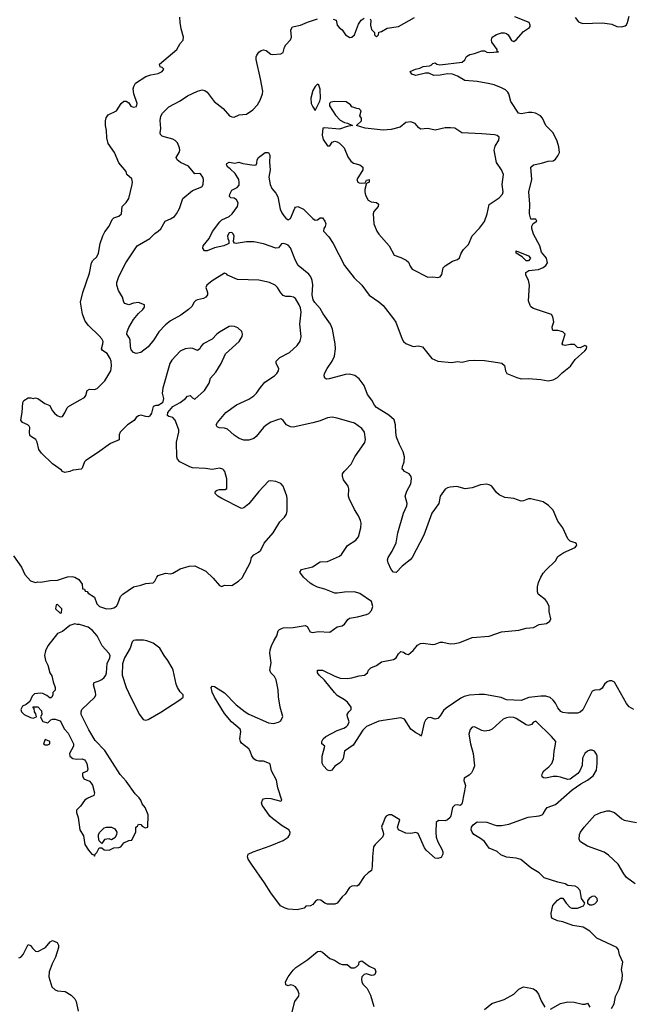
# Model space of a CAD drawing. Header units: inches. Extents: x 1384664 to 1536621, y 460766 to 646467.
# Tile 255 of 256: x 1473701 to 1478688, y 525647 to 533673. Entities that reach past the tile are written whole.
import ezdxf

# ---------------------------------------------------------------- set-up
doc = ezdxf.new("R2010")
doc.units = ezdxf.units.IN
doc.header["$MEASUREMENT"] = 0
doc.layers.add('B4572', color=7, linetype='Continuous')
doc.layers.add('B4573', color=7, linetype='Continuous')

msp = doc.modelspace()

# ---------------------------------------------------------------- linework, layer by layer
at = {"layer": 'B4572', "color": 5}
for points, elevation in [([(1473650, 529302.8), (1473717.1, 529210), (1473742, 529150), (1473790, 529098.8), (1473830, 529086), (1473850, 529090.7), (1473870, 529086.8), (1473950, 529102.8), (1474010, 529104), (1474090, 529130.6), (1474130, 529134), (1474152, 529130), (1474184.7, 529110), (1474210, 529072), (1474214, 529034), (1474230, 529032), (1474234, 529014), (1474250, 529012), (1474259.6, 528999.6), (1474310, 528964.7), (1474330.9, 528910.9), (1474339.8, 528899.8), (1474350.9, 528890.9), (1474410, 528871), (1474450, 528874), (1474470, 528878.8), (1474490, 528891), (1474502.7, 528910), (1474524, 528970), (1474542, 528990), (1474629.6, 529050.4), (1474690, 529063.8), (1474730, 529078.4), (1474790, 529083.8), (1474803.9, 529096.1), (1474819.3, 529130), (1474830, 529142.8), (1474890, 529160.7), (1474930, 529156), (1474950, 529161), (1475010, 529195.5), (1475082.8, 529217.2), (1475130, 529221.7), (1475217.6, 529177.6), (1475279.5, 529119.5), (1475330, 529062), (1475350, 529052), (1475370, 529064.7), (1475430, 529062), (1475484.8, 529095.2), (1475516.2, 529123.8), (1475582.9, 529250), (1475592, 529290), (1475609.3, 529310), (1475648.6, 529331.4), (1475667.6, 529350), (1475694, 529406), (1475768, 529490), (1475821.3, 529578.7), (1475861.5, 529618.5), (1475877, 529643), (1475882.7, 529670), (1475882, 529770), (1475879.5, 529790), (1475858.4, 529850), (1475849.6, 529869.6), (1475830, 529892.3), (1475789.5, 529909.5), (1475750, 529915.1), (1475730, 529912.3), (1475650, 529827), (1475570, 529726.6), (1475530, 529692.7), (1475510, 529689.2), (1475349.3, 529770), (1475317.2, 529790), (1475296, 529810), (1475299, 529830), (1475310, 529838.8), (1475330, 529844), (1475376.5, 529843.5), (1475388.9, 529851.1), (1475389.6, 529930), (1475374.7, 529990), (1475366.3, 530000)], 760), ([(1474135, 530000), (1474109.5, 529989.5), (1474070, 529981.2), (1474050, 529989), (1474043.2, 530000)], 760), ([(1478526.5, 525613.5), (1478548.2, 525650), (1478559.1, 525710), (1478589.2, 525770.8), (1478612.9, 525850), (1478615.3, 525890), (1478607.4, 525930), (1478618.3, 525990), (1478593, 526050), (1478584.2, 526090), (1478569.6, 526110), (1478407.1, 526187.1), (1478350, 526242.1), (1478294.2, 526274.2), (1478209.9, 526289.9), (1478130, 526319.2), (1478086.9, 526326.9), (1478045.8, 526345.8), (1478037, 526357), (1478033.3, 526390), (1478047.8, 526452.2), (1478085.4, 526494.6), (1478110, 526511.3), (1478130, 526512), (1478158, 526470), (1478190, 526436), (1478202, 526430), (1478250, 526430.7), (1478298, 526450), (1478308, 526470), (1478282, 526510), (1478270, 526574), (1478250, 526599), (1478230, 526609), (1478170, 526615.3), (1478149.1, 526629.1), (1478090, 526642), (1477977.2, 526677.2), (1477937.4, 526717.4), (1477870, 526759.6), (1477787, 526827), (1477750, 526837.6), (1477670, 526847), (1477623.9, 526863.9), (1477593.3, 526893.3), (1477530, 526919.3), (1477490, 526973.2), (1477458, 526998), (1477404, 527030), (1477389.5, 527049.5), (1477382.7, 527070), (1477385.2, 527090), (1477399, 527110), (1477430, 527133), (1477509.6, 527130.4), (1477568.7, 527108.7), (1477590, 527104.4), (1477630, 527105.3), (1477690, 527116.4), (1477847.5, 527172.5), (1477938, 527182), (1477960.9, 527190), (1477970, 527198), (1477987, 527233), (1478000.7, 527250), (1478070, 527275.5), (1478205.4, 527394.6), (1478276.3, 527443.7), (1478330, 527474), (1478377.2, 527510), (1478404.8, 527555.2), (1478409.5, 527610), (1478409.2, 527669.2), (1478404.7, 527684.7), (1478389.1, 527709.1), (1478370, 527719), (1478350, 527719.3), (1478330, 527709.5), (1478310, 527691.6), (1478290, 527653.2), (1478286.1, 527593.9), (1478269, 527551), (1478252.3, 527527.7), (1478190, 527481.2), (1478170, 527478), (1478110, 527499.5), (1478084.2, 527504.2), (1478050, 527503), (1477990, 527489.5), (1477972.3, 527492.3), (1477961.2, 527501.2), (1477958, 527510), (1477962.9, 527530), (1477975.6, 527550), (1478016.5, 527583.5), (1478039.7, 527610), (1478053.9, 527646.1), (1478058.5, 527710), (1478068.2, 527750), (1478071.3, 527790), (1478038.4, 527830), (1477910, 527955.1), (1477890, 527946), (1477873.6, 527926.4), (1477850, 527919.1), (1477830, 527923.9), (1477750, 527975.8), (1477730, 527983.9), (1477693.9, 527986.1), (1477670, 527981.7), (1477643, 527970), (1477554, 527890), (1477530, 527879.5), (1477490, 527874.5), (1477470, 527879.5), (1477410, 527909.3), (1477390, 527905.2), (1477373, 527887), (1477364.4, 527850), (1477377, 527770), (1477398.4, 527690), (1477408.2, 527590), (1477399.9, 527560.1), (1477385.1, 527534.9), (1477366, 527514), (1477326, 527490), (1477322.8, 527470), (1477336.3, 527430), (1477310, 527288.7), (1477304.1, 527275.9), (1477292.4, 527267.6), (1477272.5, 527272.5), (1477250, 527269.7), (1477230.3, 527250), (1477216.8, 527183.2), (1477210.1, 527169.9), (1477190.1, 527149.9), (1477170, 527142.6), (1477115.4, 527144.6), (1477098, 527130), (1477093.7, 527050), (1477097.6, 527010), (1477110, 526971), (1477144, 526910), (1477150.7, 526890), (1477150.5, 526869.5), (1477136.4, 526843.6), (1477110, 526835.1), (1477090, 526838), (1477019.1, 526899.1), (1477001.7, 526921.7), (1476950, 527038.4), (1476930, 527047.6), (1476890, 527038.4), (1476850, 527040.7), (1476789.6, 527069.6), (1476781.2, 527090), (1476802, 527150), (1476732.4, 527192.4), (1476710, 527191.2), (1476690, 527180.7), (1476681.3, 527170), (1476663, 527117), (1476656, 527110), (1476651.3, 527090), (1476666, 527050), (1476667.3, 527030), (1476659.1, 527010), (1476599.1, 526950), (1476585.5, 526930), (1476577, 526850), (1476576.3, 526770), (1476570, 526738), (1476541.4, 526718.6), (1476510, 526688.7), (1476463.5, 526616.5), (1476450, 526609), (1476432.7, 526612.7), (1476410, 526609.4), (1476390, 526599.3), (1476354.9, 526545.1), (1476330, 526524), (1476290.2, 526469.8), (1476270, 526462.4), (1476210, 526462.9), (1476190, 526471.8), (1476156.4, 526496.4), (1476130, 526498.7), (1476111.9, 526488.1), (1476090, 526459), (1476072, 526450), (1476034.4, 526445.6), (1476021, 526430), (1475962.3, 526417.7), (1475890, 526423.1), (1475864.5, 526430), (1475828.7, 526450), (1475750, 526554), (1475697.8, 526637.8), (1475590, 526789.8), (1475564.9, 526830), (1475558, 526850), (1475564.1, 526870), (1475603.5, 526890), (1475742.3, 526937.7), (1475850, 526981.4), (1475888.9, 527010), (1475903.4, 527030), (1475905.8, 527050), (1475895.7, 527070), (1475842.3, 527102.3), (1475761.8, 527161.8), (1475741.4, 527181.4), (1475677.3, 527270), (1475673.4, 527290), (1475679.6, 527310), (1475690, 527320.4), (1475710, 527328.2), (1475750, 527325.2), (1475830, 527301.8), (1475838.2, 527310), (1475806, 527410), (1475794.3, 527474.3), (1475754.5, 527550), (1475743.1, 527603.1), (1475738, 527610), (1475690, 527629.3), (1475650, 527629.5), (1475630, 527634.5), (1475610, 527646.6), (1475593.4, 527673.4), (1475581.6, 527710), (1475569.6, 527730), (1475510, 527775.1), (1475500.4, 527790), (1475496.1, 527810), (1475504.5, 527870), (1475497.6, 527890), (1475428.1, 527950), (1475370, 528017.7), (1475290, 528149.6), (1475271.8, 528190), (1475261.2, 528230), (1475270, 528241), (1475290, 528236.3), (1475370, 528184.4), (1475467.3, 528087.3), (1475538.7, 528030), (1475570, 528011.4), (1475730, 527940.8), (1475770, 527936.5), (1475810, 527945.3), (1475830, 527958.4), (1475847.9, 527992.1), (1475825.4, 528070), (1475812.7, 528152.7), (1475809.8, 528210), (1475791.4, 528291.4), (1475779.3, 528319.3), (1475749.6, 528350), (1475742, 528370), (1475750.8, 528429.2), (1475741.1, 528510), (1475743.6, 528536.4), (1475754, 528570), (1475772.1, 528610), (1475797.6, 528650), (1475809.8, 528690.2), (1475818.6, 528701.4), (1475850, 528714.6), (1475930, 528719.6), (1476030, 528735.5), (1476046.4, 528726.4), (1476070, 528684), (1476090, 528678.8), (1476133.8, 528686.2), (1476230, 528680.7), (1476290, 528723), (1476330, 528730.7), (1476350, 528746.8), (1476376.4, 528783.6), (1476390, 528795.3), (1476455.3, 528804.7), (1476530, 528824), (1476546.8, 528833.2), (1476570, 528858), (1476580.9, 528890), (1476569.3, 528930), (1476474.6, 528994.6), (1476430, 529009.7), (1476350, 529007.6), (1476290, 528998.4), (1476270, 528999.5), (1476190, 529031.5), (1476130, 529047.6), (1476090, 529065.1), (1476070, 529080.7), (1476014, 529130), (1475984.5, 529170), (1475999, 529190), (1476087.5, 529212.5), (1476150, 529253.7), (1476210, 529257), (1476310, 529300.3), (1476325.7, 529314.3), (1476372.7, 529387.3), (1476440.9, 529430), (1476463.8, 529456.2), (1476482.9, 529530), (1476485.1, 529570), (1476480.7, 529590), (1476463.6, 529630), (1476430, 529679.3), (1476388.5, 529770), (1476382.6, 529790), (1476385.1, 529850), (1476379.5, 529870), (1476342, 529922), (1476332, 529950), (1476334.5, 529970), (1476346.6, 529990), (1476356.3, 530000)], 740), ([(1478709.3, 528049.3), (1478670, 528072.8), (1478650, 528097.6), (1478552.2, 528272.2), (1478530, 528284), (1478510, 528283.5), (1478490, 528275.8), (1478470, 528255.6), (1478450, 528224.7), (1478430, 528209.7), (1478390, 528208.2), (1478370, 528198), (1478292.8, 528047.2), (1478270, 528026.9), (1478250, 528021), (1478170, 528019.7), (1478130, 528025.7), (1478113.1, 528033.1), (1478090, 528063.6), (1478070, 528102.6), (1478050, 528126.2), (1478027.1, 528147.1), (1477990, 528159.1), (1477950, 528159.5), (1477852.7, 528147.3), (1477790, 528123.1), (1477670, 528129.8), (1477627.1, 528147.1), (1477491.2, 528171.2), (1477447.5, 528172.5), (1477370, 528166), (1477324.7, 528155.3), (1477297, 528143), (1477178.4, 528061.6), (1477157.7, 528042.3), (1477130, 527998.3), (1477110, 527975.8), (1477090, 527971.1), (1477050, 527985.4), (1477030, 527982), (1477010, 527962.9), (1476999.1, 527940.9), (1476976.5, 527843.5), (1476970, 527833.2), (1476963, 527843), (1476930, 527860.3), (1476890.9, 527890), (1476837.4, 527970), (1476810, 527983.1), (1476630, 527954.6), (1476529.3, 527910.7), (1476498.3, 527881.7), (1476420.3, 527759.7), (1476350.5, 527710), (1476338, 527650), (1476328.3, 527631.7), (1476310, 527613.2), (1476270, 527589), (1476245.4, 527554.6), (1476230, 527548.7), (1476210, 527555.3), (1476179, 527590), (1476167.3, 527612.7), (1476168.4, 527668.4), (1476188.7, 527750), (1476164, 527770), (1476166, 527790), (1476176.4, 527810), (1476197.7, 527830), (1476290, 527878.2), (1476342.9, 527897.1), (1476366, 527910), (1476377.6, 527922.4), (1476386.6, 527950), (1476373.6, 527990), (1476372, 528010), (1476383.7, 528030), (1476403.7, 528050), (1476403.7, 528070), (1476374.5, 528110), (1476349.4, 528130), (1476290, 528165.1), (1476267.2, 528187.2), (1476185.7, 528290), (1476142.7, 528330), (1476128.3, 528350), (1476129.4, 528370), (1476170.8, 528370.8), (1476270, 528322), (1476314.1, 528305.9), (1476370, 528302.4), (1476410, 528306.7), (1476470, 528325.2), (1476512.3, 528330), (1476536.9, 528350), (1476545.6, 528370), (1476562.9, 528390), (1476610, 528409.1), (1476650, 528437.3), (1476750, 528456.2), (1476771.9, 528470), (1476790, 528504.4), (1476810, 528523.1), (1476830, 528518.4), (1476850, 528503.1), (1476870, 528497.6), (1476909.6, 528530), (1476944.8, 528575.2), (1476970, 528588.7), (1476990, 528590.3), (1477070, 528579.6), (1477090, 528582), (1477130, 528597.8), (1477150, 528599.1), (1477210, 528585), (1477250, 528586.7), (1477290, 528596), (1477390, 528636.6), (1477530, 528648.7), (1477630, 528682.2), (1477770, 528696.2), (1477830, 528711.8), (1477890, 528719.5), (1477936.1, 528743.9), (1477997.2, 528750), (1478022.7, 528770), (1478032.3, 528790), (1478019.3, 528850), (1478018, 528890), (1477999.5, 528930), (1477986.7, 528946.7), (1477929.4, 528990), (1477923.6, 529010), (1477922, 529050), (1477930, 529086), (1477949.6, 529130), (1477970, 529160.7), (1477990, 529186), (1478070, 529261), (1478090, 529296), (1478139, 529330), (1478229, 529370), (1478244, 529390), (1478240.4, 529400.4), (1478229.3, 529409.3), (1478190, 529422.7), (1478170, 529441.2), (1478129.7, 529529.7), (1478090, 529585.2), (1478050, 529675.1), (1478013.2, 529713.2), (1477970, 529742.9), (1477870, 529768.5), (1477850, 529766.8), (1477810, 529750.9), (1477790, 529748.5), (1477730.4, 529769.6), (1477658, 529778), (1477610, 529799.5), (1477590, 529818), (1477550, 529869.5), (1477530, 529882), (1477510, 529887.3), (1477458.3, 529881.7), (1477390, 529855.6), (1477332.3, 529847.7), (1477266.7, 529866.7), (1477210, 529861.6), (1477190, 529856.8), (1477170, 529845.1), (1477130.3, 529790), (1477119.5, 529730), (1477062.2, 529650), (1476997.2, 529470), (1476901.3, 529290), (1476884.6, 529270), (1476820.9, 529219.1), (1476770, 529167.6), (1476749.4, 529170), (1476729.6, 529190), (1476705.4, 529245.4), (1476700.7, 529270), (1476706.3, 529290), (1476738.3, 529341.7), (1476770.5, 529409.5), (1476785.7, 529490), (1476829.9, 529650.1), (1476858.3, 529710), (1476859.8, 529730), (1476845.1, 529790), (1476858.5, 529830), (1476889.8, 529890), (1476896, 529930), (1476892.8, 529950), (1476877, 529970), (1476838, 529990), (1476829.3, 530000)], 720), ([(1478719.7, 526630), (1478650, 526680.4), (1478625.7, 526710), (1478579.6, 526790), (1478501.2, 526861.2), (1478466.2, 526886.2), (1478330, 526935.6), (1478272.7, 526970), (1478262, 526990), (1478266, 527030), (1478274.7, 527050), (1478303.1, 527090), (1478390, 527188.2), (1478439, 527210), (1478490, 527223.1), (1478510, 527223.7), (1478550.3, 527210.3), (1478610, 527158.4), (1478630, 527147), (1478730, 527128.2)], 720), ([(1473694, 526026), (1473710, 526030.6), (1473730, 526053), (1473770, 526134), (1473790, 526127.3), (1473804.4, 526104.4), (1473830, 526080.4), (1473850, 526078.4), (1473911, 526109), (1473950, 526154.8), (1473970, 526167.3), (1474006, 526150), (1474017.3, 526130), (1474016.3, 526110), (1473994.4, 526030), (1473964.6, 525975.4), (1473941.1, 525910), (1473938.4, 525870), (1473964.4, 525790), (1473990, 525764.4), (1474010, 525757), (1474072.2, 525752.2), (1474122, 525722), (1474150.4, 525690.4), (1474161.6, 525670), (1474177.1, 525590)], 740), ([(1475909, 525531), (1475945.2, 525670), (1475974, 525710), (1475979.3, 525730), (1475970, 525762), (1475950, 525789.2), (1475930, 525801.2), (1475910, 525804), (1475890, 525798), (1475870, 525806), (1475869, 525830), (1475889.2, 525870), (1475930, 525926), (1475952.1, 525947.9), (1476050, 526010.7), (1476130, 526076), (1476150, 526081), (1476170, 526070.8), (1476230, 526020.7), (1476267.5, 526007.5), (1476310, 525978), (1476330, 525972), (1476370, 525971.3), (1476404, 525944), (1476430, 525944.9), (1476450, 525954.8), (1476465.2, 525970), (1476470, 525994), (1476490, 526001), (1476550, 525958.8), (1476596.3, 525936.3), (1476606, 525910), (1476598, 525890), (1476590, 525884), (1476570, 525881.2), (1476530, 525895.1), (1476510, 525889.3), (1476490.7, 525870), (1476487.3, 525850), (1476490.8, 525830), (1476498.8, 525810), (1476534.9, 525774.9), (1476560.7, 525720.7), (1476588.7, 525630)], 740), ([(1477490, 525604.9), (1477550, 525653.4), (1477650, 525684.9), (1477729.4, 525730), (1477770, 525770.4), (1477810, 525788.4), (1477870, 525779.3), (1477890, 525772.7), (1477910, 525758), (1477930.4, 525730), (1477953.9, 525673.9), (1477982.8, 525622.8)], 740), ([(1478030, 525608.2), (1478110, 525652), (1478170, 525666.7), (1478223.4, 525663.4), (1478290, 525647.3), (1478312.1, 525647.9), (1478330, 525656), (1478350, 525622)], 740)]:
    msp.add_lwpolyline(points, dxfattribs=dict(at, elevation=elevation))
for points, elevation in [([(1474010, 528906), (1473998, 528902), (1473994, 528870), (1474030, 528834), (1474042, 528838), (1474046, 528870)], 760), ([(1474150, 528748.7), (1474110, 528735.3), (1474050, 528685.2), (1474010, 528668.7), (1473931, 528570), (1473910.7, 528529.3), (1473902.8, 528490), (1473911, 528450), (1473930.6, 528410.6), (1473946.8, 528350), (1473963.5, 528323.5), (1473974.4, 528274.4), (1473991, 528230), (1473991.3, 528208.7), (1473972.7, 528187.3), (1473971.6, 528168.4), (1473962, 528150), (1473950, 528142), (1473923.2, 528163.2), (1473890, 528179.3), (1473870, 528182.7), (1473822.8, 528177.2), (1473802, 528158), (1473783.6, 528116.4), (1473754, 528090), (1473723.5, 528076.5), (1473711.3, 528050), (1473716, 528030), (1473738, 528010), (1473790, 527984), (1473810, 527978.8), (1473838, 527990), (1473834, 528014), (1473822, 528030), (1473818, 528058), (1473808, 528072), (1473850, 528072), (1473879.6, 528039.6), (1473882, 528010), (1473872, 527990), (1473878, 527970), (1473891.1, 527951.1), (1473930, 527942), (1473954.6, 527965.4), (1473970, 527971.3), (1473990.9, 527970.9), (1474030, 527958), (1474066.8, 527890), (1474095.8, 527855.8), (1474141, 527770), (1474141, 527750), (1474106.8, 527690), (1474111.3, 527670), (1474134, 527650), (1474164, 527644), (1474210, 527647.3), (1474230, 527638.8), (1474238.8, 527630), (1474247.3, 527610), (1474256.9, 527563.1), (1474250, 527546), (1474214, 527530), (1474214, 527510), (1474224.7, 527484.7), (1474270, 527464.7), (1474284.7, 527450), (1474293.7, 527433.7), (1474310.6, 527369.4), (1474304.7, 527350), (1474250, 527324), (1474230, 527308.7), (1474197.1, 527262.9), (1474164, 527230), (1474164, 527210), (1474179.1, 527170), (1474191, 527070), (1474220.7, 527020.7), (1474232.4, 526950), (1474261.8, 526901.8), (1474290, 526870.7), (1474306, 526866), (1474310, 526854), (1474315.3, 526870), (1474330, 526884.7), (1474350, 526922), (1474370, 526922), (1474390, 526906), (1474430, 526902.8), (1474470, 526922), (1474510, 526924.7), (1474526, 526930), (1474550, 526962), (1474590, 526982), (1474614.6, 526985.4), (1474647.3, 527052.7), (1474648, 527090), (1474662, 527098), (1474670, 527114), (1474690, 527112), (1474699.6, 527099.6), (1474725.4, 527085.4), (1474746, 527090), (1474748, 527190), (1474724, 527250), (1474700.2, 527280.2), (1474689.2, 527310), (1474675.1, 527330), (1474642.2, 527362.2), (1474570, 527466), (1474519.1, 527519.1), (1474396.2, 527716.2), (1474317.2, 527797.2), (1474264.4, 527884.4), (1474201.2, 528010), (1474201.2, 528030), (1474209, 528050), (1474313.6, 528150), (1474321.6, 528170), (1474320.5, 528190), (1474303.7, 528250), (1474309.2, 528270), (1474350, 528283.8), (1474370, 528295.5), (1474390, 528310.7), (1474402.9, 528330), (1474409.6, 528350), (1474414.5, 528425.5), (1474437.2, 528470), (1474439.3, 528490), (1474429.2, 528510), (1474372.7, 528570), (1474334, 528650), (1474294.8, 528694.8), (1474260.2, 528720.2), (1474190, 528742), (1474170, 528742)], 760), ([(1474710, 528615.6), (1474644.4, 528615.6), (1474628, 528612), (1474618.8, 528601.2), (1474602.8, 528550), (1474556, 528470), (1474538.8, 528421.2), (1474536.3, 528330), (1474570.4, 528230), (1474607, 528147), (1474677.3, 528010), (1474707.1, 527967.1), (1474730, 527963.7), (1474750, 527969), (1474852.9, 528027.1), (1475006.3, 528130), (1475032.7, 528150), (1475034, 528170), (1475010, 528193.2), (1474987.6, 528230), (1474977.4, 528257.4), (1474952.4, 528370), (1474943.5, 528390), (1474910, 528449.4), (1474879.6, 528490), (1474843.7, 528550), (1474789.2, 528590), (1474739, 528610)], 760), ([(1473910, 527806), (1473894, 527770), (1473910, 527762), (1473930, 527762), (1473946, 527770), (1473946, 527790)], 760), ([(1474450, 526988), (1474430, 526995.3), (1474394, 526990), (1474370, 526958), (1474350, 526978), (1474342.7, 527010), (1474344, 527030), (1474355.3, 527050), (1474390, 527084.7), (1474410, 527091.3), (1474450, 527092), (1474476.9, 527076.9), (1474492, 527050), (1474491.6, 527028.4), (1474476.9, 527003.1)], 760), ([(1478390, 526529), (1478370, 526525.2), (1478344.7, 526510), (1478331.3, 526490), (1478332, 526470), (1478350, 526458), (1478370, 526458.8), (1478390, 526466.8), (1478413.2, 526490), (1478409, 526510)], 740)]:
    msp.add_lwpolyline(points, close=True, dxfattribs=dict(at, elevation=elevation))
at = {"layer": 'B4573', "color": 5}
for points, elevation in [([(1476829.3, 530000), (1476820.5, 530010), (1476821.3, 530030), (1476835.8, 530070), (1476839.6, 530110), (1476828, 530150), (1476796.8, 530210), (1476774.2, 530270), (1476766.8, 530310), (1476765.6, 530370), (1476753.8, 530410), (1476712.1, 530450), (1476611.2, 530511.2), (1476593.1, 530530), (1476572.2, 530572.2), (1476537.6, 530617.6), (1476508.9, 530690), (1476470, 530745.3), (1476432.7, 530772.7), (1476390, 530784.1), (1476358, 530782), (1476225.4, 530745.4), (1476203.7, 530743.7), (1476188.7, 530750), (1476182.7, 530770), (1476186, 530790), (1476207.2, 530830), (1476249.8, 530890), (1476267.1, 530930), (1476275.1, 530990), (1476272.6, 531030), (1476250.8, 531149.2), (1476236.3, 531190), (1476175.3, 531275.3), (1476150, 531319.3), (1476106.7, 531366.7), (1476093.7, 531390), (1476085.6, 531430), (1476092.4, 531512.4), (1476086.6, 531546.6), (1476075.8, 531575.8), (1476057.9, 531597.9), (1475972.8, 531670), (1475949.9, 531710), (1475910, 531813.3), (1475890, 531835.1), (1475870, 531844.5), (1475850, 531849.2), (1475835.3, 531844.7), (1475810, 531812.7), (1475790, 531809.6), (1475690, 531845.4), (1475610, 531863.6), (1475550, 531862.4), (1475467.5, 531847.5), (1475452.3, 531852.3), (1475444.7, 531864.7), (1475449.6, 531910), (1475439.5, 531930), (1475430, 531937.6), (1475410, 531935.6), (1475394.4, 531910), (1475397.1, 531890), (1475407.3, 531870), (1475406, 531850), (1475396.4, 531843.6), (1475364.7, 531830), (1475290, 531812.8), (1475229.7, 531789.7), (1475208.2, 531788.2), (1475194.5, 531810), (1475197, 531830), (1475245.4, 531890), (1475272.6, 531947.4), (1475333.3, 532026.7), (1475350, 532040.7), (1475410, 532067.8), (1475434.5, 532090), (1475478, 532150), (1475481.2, 532181.2), (1475470, 532205.2), (1475450, 532218.4), (1475421.6, 532221.6), (1475412.7, 532232.7), (1475414, 532250), (1475430, 532283), (1475474.9, 532305.1), (1475490, 532324.7), (1475492, 532350), (1475487.3, 532370), (1475459.2, 532419.2), (1475418.6, 532458.6), (1475397.2, 532470), (1475387, 532490), (1475390, 532502), (1475410, 532510.6), (1475455.3, 532504.7), (1475487.2, 532512.8), (1475520.8, 532500.8), (1475611.9, 532488.1), (1475628, 532490), (1475635.3, 532504.7), (1475637, 532530), (1475649.4, 532550), (1475704, 532590), (1475730, 532590.3), (1475741.6, 532570), (1475738.4, 532510), (1475743.7, 532450), (1475731.5, 532390), (1475742.2, 532330), (1475757.4, 532297.4), (1475790, 532259.5), (1475805.8, 532230), (1475826, 532130), (1475838.2, 532098.2), (1475853.7, 532073.7), (1475870, 532054), (1475890, 532042), (1475908.3, 532051.7), (1475943.8, 532136.2), (1475950, 532146), (1475970, 532150.3), (1476014.4, 532130), (1476090, 532053.4), (1476110, 532039.5), (1476130, 532040.7), (1476150, 532059.1), (1476170, 532057.1), (1476190, 532030.4), (1476196.5, 532010), (1476192.6, 531987.4), (1476180.4, 531970), (1476178.7, 531950), (1476222, 531902), (1476256.5, 531850), (1476350.2, 531670), (1476429.1, 531569.1), (1476491.1, 531510), (1476550, 531427), (1476630, 531372.2), (1476663.4, 531343.4), (1476750, 531235.8), (1476767.7, 531207.7), (1476818.9, 531070), (1476830.4, 531050), (1476850, 531034.9), (1476910, 531010.4), (1476953.5, 531013.5), (1476985.1, 531005.1), (1477062, 530910), (1477110, 530888.4), (1477222.5, 530877.5), (1477270, 530885.5), (1477310, 530882.4), (1477364.5, 530895.5), (1477410, 530898.9), (1477490, 530894.4), (1477599.3, 530879.3), (1477632.2, 530872.2), (1477654.7, 530854.7), (1477661.6, 530810), (1477674, 530790), (1477755.4, 530755.4), (1477790, 530746.7), (1477850, 530747.2), (1477950, 530739.6), (1478010, 530730.2), (1478050, 530736.3), (1478084.9, 530755.1), (1478125.2, 530794.8), (1478192.1, 530847.9), (1478230, 530903.1), (1478310, 530973.4), (1478322.9, 530990), (1478324, 531010), (1478310, 531018), (1478270, 530999), (1478250, 531002), (1478225.6, 531025.6), (1478190, 531025.6), (1478150, 531018), (1478130, 531024), (1478125.2, 531030), (1478129.2, 531050), (1478149.3, 531110), (1478128.7, 531130), (1478090, 531139.6), (1478050, 531139), (1478044.5, 531144.5), (1478042, 531170), (1478056, 531210), (1478047.3, 531250), (1478037, 531270), (1477890, 531319.7), (1477870, 531333.6), (1477863.6, 531343.6), (1477850, 531382), (1477857.6, 531510), (1477848.8, 531548.8), (1477827.8, 531590), (1477828.2, 531611.8), (1477851.1, 531628.9), (1477930, 531637.1), (1477970, 531653.4), (1477991.5, 531668.5), (1478003.7, 531690), (1477997, 531730), (1477956.9, 531776.9), (1477943, 531830), (1477890, 531926), (1477878, 531970), (1477877.2, 531990), (1477888, 532012), (1477918, 532030), (1477910, 532046), (1477870, 532046), (1477858.4, 532090), (1477859.3, 532170), (1477853.5, 532270), (1477877.4, 532370), (1477867.6, 532470), (1477890, 532491.3), (1477956.9, 532503.1), (1478010, 532518.9), (1478050, 532523), (1478070, 532537.1), (1478090, 532563.8), (1478101.5, 532590), (1478097.8, 532637.8), (1478083.9, 532683.9), (1478049.7, 532749.7), (1477991.6, 532810), (1477963.6, 532870), (1477947.8, 532890), (1477907.3, 532910), (1477877, 532917), (1477850, 532916.9), (1477790, 532904.7), (1477768.3, 532910), (1477705.6, 533005.6), (1477688.7, 533070), (1477681.3, 533081.3), (1477661, 533101), (1477630, 533117.5), (1477570, 533141.6), (1477534, 533150), (1477430, 533169.8), (1477330, 533177.6), (1477270, 533213.1), (1477230, 533227.9), (1477190, 533230.9), (1477130, 533219.7), (1477078, 533218), (1477036.6, 533236.6), (1477010, 533238.4), (1476930, 533218), (1476899, 533230), (1476886, 533250), (1476929, 533270), (1476963, 533277), (1476990, 533291.3), (1477041.6, 533298.4), (1477056.2, 533303.8), (1477070, 533316), (1477090, 533322), (1477102, 533310), (1477126.2, 533306.2), (1477310, 533326), (1477330, 533346.8), (1477345.5, 533374.5), (1477371.8, 533388.2), (1477410, 533396.8), (1477470, 533420.3), (1477490, 533420.5), (1477510, 533408.7), (1477530, 533405.3), (1477606, 533410), (1477595.3, 533415.3), (1477593.2, 533430), (1477549.5, 533489.5), (1477547.3, 533510), (1477552.3, 533530), (1477590, 533552.6), (1477630, 533565.5), (1477650, 533565.3), (1477670, 533560.9), (1477684.9, 533550), (1477710, 533504.9), (1477730, 533494.4), (1477750, 533508.5), (1477810, 533578), (1477858, 533610), (1477862, 533618), (1477864, 533630), (1477854, 533650), (1477737.3, 533697.3)], 720), ([(1478230, 533690.8), (1478257, 533657), (1478290, 533641.3), (1478451.9, 533648.1), (1478530, 533638), (1478570, 533617.1), (1478610, 533615.8), (1478636.9, 533623.1), (1478647.8, 533632.2), (1478658, 533650), (1478670, 533702)], 720), ([(1474043.2, 530000), (1474042, 530002), (1473970, 530051.3), (1473878.5, 530138.5), (1473858.4, 530170), (1473843.6, 530230), (1473833.3, 530250), (1473790, 530277.2), (1473784.9, 530284.9), (1473780.9, 530310), (1473784, 530350), (1473779.3, 530359.3), (1473768.7, 530370), (1473725.2, 530390), (1473709.6, 530409.6), (1473721.6, 530470), (1473726.8, 530553.2), (1473735.3, 530570), (1473770.6, 530590.6), (1473790.8, 530590.8), (1473810, 530584.7), (1473829.3, 530590.7), (1473850, 530584), (1473905.3, 530545.3), (1473947.1, 530527.1), (1473966.5, 530486.5), (1473984.9, 530464.9), (1474007.8, 530447.8), (1474030, 530437), (1474050, 530437.1), (1474070, 530467.3), (1474089.6, 530510), (1474100.4, 530519.6), (1474187.6, 530572.4), (1474230, 530592.7), (1474240.4, 530610), (1474250, 530650.6), (1474270, 530660.3), (1474310, 530657.4), (1474333.7, 530666.3), (1474396.2, 530730), (1474443.6, 530810), (1474449.7, 530850.3), (1474446.6, 530890), (1474439.8, 530910), (1474413.1, 530953.1), (1474376.6, 530976.6), (1474368.8, 530988.8), (1474380.3, 531030), (1474381.2, 531050), (1474370, 531072.8), (1474350, 531095.8), (1474261, 531181), (1474234.8, 531214.8), (1474213.1, 531273.1), (1474198, 531370), (1474216.9, 531450), (1474270, 531606.8), (1474287.6, 531690), (1474297.6, 531710), (1474330, 531741.1), (1474345, 531770), (1474357.2, 531850), (1474378.7, 531910), (1474396.2, 531943.8), (1474430.8, 531990), (1474454.6, 532045.4), (1474470, 532058), (1474510, 532071.8), (1474531.2, 532090), (1474537.2, 532150), (1474570, 532184), (1474590, 532216.3), (1474619.1, 532330), (1474621.3, 532350), (1474615.8, 532375.8), (1474575.3, 532410), (1474570, 532435.3), (1474510, 532506), (1474474, 532590), (1474423.5, 532663.5), (1474412.4, 532710), (1474409.7, 532770), (1474400.4, 532810), (1474400.3, 532850), (1474406.5, 532873.5), (1474423.1, 532896.9), (1474490.8, 532930), (1474528.8, 532991.2), (1474550, 533008.8), (1474570, 533010.3), (1474590, 532994.6), (1474608.3, 532968.3), (1474621.7, 532961.7), (1474630, 532959), (1474654, 532966), (1474659.2, 532990), (1474632.8, 533070), (1474627.5, 533110), (1474631.3, 533130), (1474645, 533155), (1474730, 533209.1), (1474770, 533223.6), (1474830, 533234.8), (1474862, 533250), (1474875.3, 533270), (1474863.1, 533283.1), (1474846, 533290), (1474841.2, 533310), (1474981.3, 533430), (1475010, 533478), (1475034.7, 533505.3), (1475037.2, 533530), (1475017.6, 533597.6), (1475009.8, 533649.8), (1475007.4, 533692.6)], 760), ([(1476356.3, 530000), (1476405.1, 530050), (1476433, 530110), (1476514.6, 530225.4), (1476519.7, 530250), (1476511.6, 530310), (1476490, 530339.5), (1476430, 530384.2), (1476290, 530425.7), (1476250, 530432.6), (1476210, 530426.9), (1476150, 530402.6), (1476090, 530386), (1475930, 530351.6), (1475910, 530355.1), (1475876, 530370), (1475850, 530405.2), (1475836.2, 530416.2), (1475830, 530419.3), (1475810, 530415.1), (1475750, 530391.3), (1475710, 530368.2), (1475690, 530349.6), (1475630, 530275.6), (1475610, 530259.6), (1475570, 530245.1), (1475530, 530245.2), (1475490, 530259.3), (1475450, 530286.6), (1475394.2, 530334.2), (1475370, 530342), (1475327.2, 530347.2), (1475310, 530355.3), (1475303.7, 530370), (1475314.5, 530390), (1475383.1, 530470), (1475470, 530533), (1475570, 530580.2), (1475610, 530607.2), (1475632.5, 530630), (1475663.9, 530676.1), (1475700.7, 530719.3), (1475779.1, 530770), (1475799.1, 530790), (1475811.1, 530810), (1475813.3, 530830), (1475792.3, 530870), (1475792.7, 530890), (1475821.4, 530918.6), (1475900.3, 530959.7), (1475963.3, 531016.7), (1475987, 531053), (1475996.4, 531090), (1475985.1, 531190), (1475995, 531290), (1475990, 531324), (1475979.7, 531350), (1475950, 531399.5), (1475933.2, 531410), (1475910, 531416.2), (1475870, 531417), (1475850, 531426), (1475830, 531446), (1475802.9, 531490), (1475784.5, 531510), (1475739.3, 531530), (1475650, 531548.9), (1475476, 531556), (1475395.3, 531590), (1475390, 531598), (1475370, 531608), (1475270, 531545.1), (1475228, 531510), (1475219.1, 531490), (1475232.7, 531450), (1475232.4, 531430), (1475219.3, 531410), (1475199.8, 531400.2), (1475150, 531390.6), (1475136.9, 531383.1), (1475122.8, 531370), (1475105.7, 531334.3), (1475078.9, 531310), (1475015, 531265), (1474930, 531217), (1474890, 531186.4), (1474834.8, 531130), (1474795.6, 531064.4), (1474750, 531007.1), (1474690, 530960.7), (1474650, 530952.7), (1474630, 530959), (1474610, 530982), (1474603.7, 531010), (1474601.5, 531061.5), (1474597.5, 531077.5), (1474576, 531110), (1474576.2, 531130), (1474590, 531163), (1474629.8, 531230.2), (1474670, 531277.3), (1474705.2, 531310), (1474719, 531330), (1474718, 531350), (1474670, 531366.6), (1474630, 531363.7), (1474590, 531349.5), (1474559.3, 531359.3), (1474549.5, 531369.5), (1474539.3, 531410), (1474506.3, 531466.3), (1474493.3, 531510), (1474493.3, 531530), (1474510, 531581), (1474567.3, 531690), (1474659.5, 531830), (1474762.4, 531890), (1474802.4, 531930), (1474831.1, 531948.9), (1474851.1, 531968.9), (1474886.9, 532030), (1474930, 532048.5), (1474963.8, 532070), (1474980.7, 532090), (1475005.2, 532134.8), (1475030, 532214.4), (1475110, 532280.9), (1475185.6, 532310), (1475197.7, 532330), (1475198.9, 532370), (1475194.6, 532390), (1475175.8, 532415.8), (1475170, 532420.5), (1475130, 532416.2), (1475078.7, 532478.7), (1475012.7, 532510), (1474986, 532530), (1474976, 532550), (1475001.2, 532590), (1475006, 532610), (1475003.7, 532630), (1474987.3, 532670), (1474968.5, 532688.5), (1474950, 532698.9), (1474878, 532718), (1474863.7, 532723.7), (1474850, 532738), (1474845.2, 532750), (1474852.9, 532787.1), (1474847.3, 532852.7), (1474851.9, 532888.1), (1474866.6, 532910), (1474916.8, 532963.2), (1475010, 533012.9), (1475070, 533053.1), (1475150, 533090.3), (1475190, 533101.7), (1475210, 533096.9), (1475230, 533082), (1475287.1, 533007.1), (1475358.9, 532950), (1475413, 532890), (1475430, 532880.9), (1475450, 532879.5), (1475490, 532896.4), (1475550, 532902.4), (1475601.4, 532938.6), (1475639.5, 532980.5), (1475662.6, 533017.4), (1475682, 533070), (1475682.6, 533090), (1475665.5, 533190), (1475629.7, 533350), (1475628.2, 533370), (1475635.5, 533384.5), (1475652.1, 533407.9), (1475670, 533423.1), (1475690, 533427), (1475710, 533423.1), (1475750, 533392.4), (1475762, 533390), (1475830, 533396), (1475850, 533406.7), (1475861, 533450), (1475870, 533467.2), (1475909.6, 533510), (1475916, 533530), (1475912.7, 533590), (1475926.3, 533613.7), (1475991.8, 533628.2), (1476047.2, 533652.8), (1476130, 533679.6)], 740), ([(1476256.4, 533676.4), (1476282, 533670), (1476291, 533630), (1476306, 533610), (1476330.8, 533590), (1476357.3, 533550), (1476391.9, 533528.1), (1476410, 533530.7), (1476430, 533551), (1476462.4, 533637.6), (1476485.2, 533670), (1476510, 533686)], 740), ([(1476559.8, 533679.8), (1476564.7, 533670), (1476561, 533630), (1476570, 533594), (1476594, 533570), (1476594, 533550), (1476610, 533534), (1476626, 533550), (1476628.4, 533571.6), (1476650, 533578), (1476696.5, 533603.5), (1476790, 533617.3), (1476919.3, 533690)], 740), ([(1475366.3, 530000), (1475358, 530010), (1475330, 530016.4), (1475270, 530007.6), (1475215.3, 530015.3), (1475110, 530021.2), (1475087.2, 530027.2), (1475008.2, 530068.2), (1474986.6, 530090), (1474982.7, 530110), (1474980.5, 530230), (1474998.7, 530310), (1474998.4, 530330), (1474969.5, 530409.5), (1474950, 530429.2), (1474918, 530438), (1474906, 530446), (1474909, 530470), (1474950, 530521), (1475010, 530552.4), (1475054.2, 530585.8), (1475070, 530604.9), (1475090, 530610.8), (1475110, 530590.8), (1475130, 530581), (1475209.3, 530650), (1475246, 530710), (1475256, 530750), (1475301.4, 530798.6), (1475344.5, 530870), (1475379.5, 530950), (1475489.6, 531050), (1475515.1, 531090), (1475518, 531110), (1475511.4, 531131.4), (1475480.1, 531160.1), (1475453, 531173), (1475430, 531175.6), (1475410, 531171.8), (1475330, 531127), (1475307.7, 531110), (1475270.3, 531069.7), (1475198.4, 531030), (1475178.7, 531010), (1475168.9, 530991.1), (1475150, 530976.2), (1475112.7, 530992.7), (1475090, 530995.8), (1475049.5, 530990.5), (1475010.4, 530970), (1474941.3, 530898.7), (1474924.9, 530870), (1474868, 530670), (1474864, 530630), (1474874, 530586), (1474864.7, 530550), (1474830.8, 530529.2), (1474810, 530529.2), (1474790, 530521.2), (1474774.6, 530465.4), (1474768.9, 530451.1), (1474758.7, 530441.3), (1474750, 530436.9), (1474730, 530438.9), (1474690, 530449.4), (1474670, 530445.2), (1474651, 530430), (1474635.3, 530404.7), (1474580.7, 530370), (1474521.7, 530310), (1474512.9, 530290), (1474511.7, 530248.3), (1474440.5, 530219.5), (1474336.7, 530143.3), (1474239.9, 530080.1), (1474230, 530069.3), (1474210, 530017.2), (1474202.8, 530010), (1474138.6, 530001.4), (1474135, 530000)], 760)]:
    msp.add_lwpolyline(points, dxfattribs=dict(at, elevation=elevation))
for points, elevation in [([(1476130, 533148), (1476110, 533129), (1476090, 533095.3), (1476074.4, 533034.4), (1476078.8, 532990), (1476090, 532962), (1476110, 532934), (1476149, 533010), (1476154, 533030), (1476150, 533106), (1476139, 533139)], 740), ([(1476270, 533007.3), (1476238.5, 533001.5), (1476226.8, 532990), (1476227.3, 532970), (1476275.3, 532895.3), (1476314.9, 532854.9), (1476350, 532834.8), (1476374, 532830), (1476414, 532810), (1476370, 532802), (1476310, 532781.2), (1476187.3, 532792.7), (1476174, 532790), (1476167.5, 532732.5), (1476176.7, 532696.7), (1476210, 532644.7), (1476230, 532644.7), (1476250, 532676), (1476270, 532682.8), (1476290, 532678.8), (1476310, 532666.8), (1476346.8, 532630), (1476376.3, 532556.3), (1476400.7, 532520.7), (1476423.5, 532503.5), (1476474, 532490), (1476498, 532470), (1476498, 532450), (1476448.9, 532370), (1476457.1, 532350), (1476470, 532342.3), (1476490, 532339.5), (1476518, 532342), (1476530, 532364.7), (1476550.8, 532370), (1476550.8, 532350), (1476524.7, 532335.3), (1476526.8, 532330), (1476514.4, 532290), (1476514.4, 532270), (1476521.6, 532241.6), (1476541.6, 532201.6), (1476567.8, 532187.8), (1476610, 532182.4), (1476627.7, 532170), (1476623.8, 532150), (1476589.2, 532110.8), (1476582.4, 532090), (1476588.5, 532010), (1476612.1, 531950), (1476630, 531924), (1476713.4, 531830), (1476754.9, 531754.9), (1476810, 531734.4), (1476851.6, 531711.6), (1476870, 531695.5), (1476883.7, 531663.7), (1476900.8, 531640.8), (1477030, 531573.4), (1477070, 531576.3), (1477110, 531572.7), (1477130, 531577.3), (1477143.3, 531596.7), (1477154.5, 531650), (1477170, 531667.7), (1477230, 531703.8), (1477270, 531717.3), (1477287.3, 531732.7), (1477299.6, 531770), (1477320.1, 531799.9), (1477359.7, 531840.3), (1477391, 531910), (1477450, 531974.3), (1477490, 532029.1), (1477514, 532090), (1477530, 532166.8), (1477610, 532221.3), (1477637, 532250), (1477643.7, 532270), (1477635.5, 532330), (1477645.6, 532410), (1477629.8, 532450), (1477587.9, 532510), (1477569.6, 532610), (1477577.2, 532642.8), (1477606.6, 532690), (1477610, 532715.3), (1477595.3, 532730), (1477573.5, 532733.5), (1477470, 532743.9), (1477306, 532750), (1477248.9, 532788.9), (1477212.7, 532792.7), (1477170, 532792), (1477090, 532772.3), (1477030, 532787.3), (1476970, 532782), (1476953.3, 532793.3), (1476925.8, 532825.8), (1476890, 532839.5), (1476850, 532835.1), (1476803, 532797), (1476730, 532778.9), (1476666.1, 532773.9), (1476518, 532790), (1476446, 532810), (1476488, 532850), (1476488, 532870), (1476475.3, 532890), (1476486, 532930), (1476470, 532946), (1476450, 532948), (1476410, 532964), (1476398, 532978), (1476363.1, 533003.1)], 740), ([(1477830, 531706.6), (1477799.1, 531739.1), (1477749.6, 531770), (1477749, 531790), (1477850, 531747.3), (1477867.3, 531730), (1477850, 531707)], 720)]:
    msp.add_lwpolyline(points, close=True, dxfattribs=dict(at, elevation=elevation))

doc.saveas('drawing.dxf')
